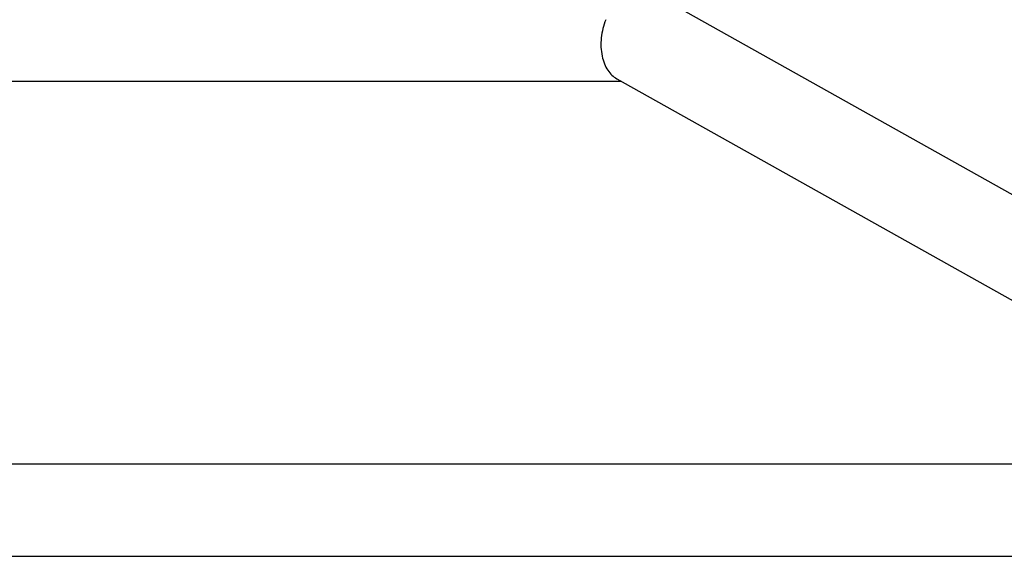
# Model space of a CAD drawing. Header units: millimetres. Extents: x 0 to 2550, y 0 to 1188.
# Tile 40 of 75: x 315 to 344, y 99 to 115. Entities that reach past the tile are written whole.
import ezdxf

# ---------------------------------------------------------------- set-up
doc = ezdxf.new("R2010")
doc.units = ezdxf.units.MM
doc.header["$LTSCALE"] = 46.255
for name, color, linetype in [('DR1SM11A1001_ABL601', 7, 'CONTINUOUS'), ('DR1SM11P1003_PBL602', 7, 'CONTINUOUS'), ('아래쪽_16_VBL600', 7, 'CONTINUOUS')]:
    doc.layers.add(name, color=color, linetype=linetype)

# ---------------------------------------------------------------- blocks, each defined once
blk = doc.blocks.new('DR1SM11P1003_PBL602', base_point=(318.483, 140.098))
at = {"layer": 'DR1SM11P1003_PBL602', "color": 7}
for p, q in [((356.399, 102.826), (334.6, 115.05)), ((332.983, 112.838), (353.277, 101.458)), ((333.128, 112.757), (303.838, 112.757)), ((357.719, 101.458), (279.247, 101.458)), ((278.483, 98.738), (358.483, 98.738))]:
    blk.add_line(p, q, dxfattribs=at)
blk.add_open_spline([(332.658, 114.58), (332.591, 114.409), (332.525, 114.136), (332.513, 113.772), (332.544, 113.513), (332.612, 113.283), (332.711, 113.091), (332.834, 112.94), (332.933, 112.867), (332.983, 112.838)], degree=3, knots=[0, 0, 0, 0, 0.288851, 0.433881, 0.571311, 0.696877, 0.809136, 0.909228, 1, 1, 1, 1], dxfattribs=at)
blk = doc.blocks.new('DR1SM11A1001_ABL601', base_point=(318.483, 140.098))
at = {"layer": 'DR1SM11P1003_PBL602'}
blk.add_blockref('DR1SM11P1003_PBL602', (318.483, 140.098), dxfattribs=at)
blk = doc.blocks.new('아래쪽_16_VBL600', base_point=(318.483, 140.098))
at = {"layer": 'DR1SM11A1001_ABL601'}
blk.add_blockref('DR1SM11A1001_ABL601', (318.483, 140.098), dxfattribs=at)

msp = doc.modelspace()

# ---------------------------------------------------------------- block references
at = {"layer": '아래쪽_16_VBL600'}
msp.add_blockref('아래쪽_16_VBL600', (318.4829, 140.098), dxfattribs=at)

doc.saveas('drawing.dxf')
